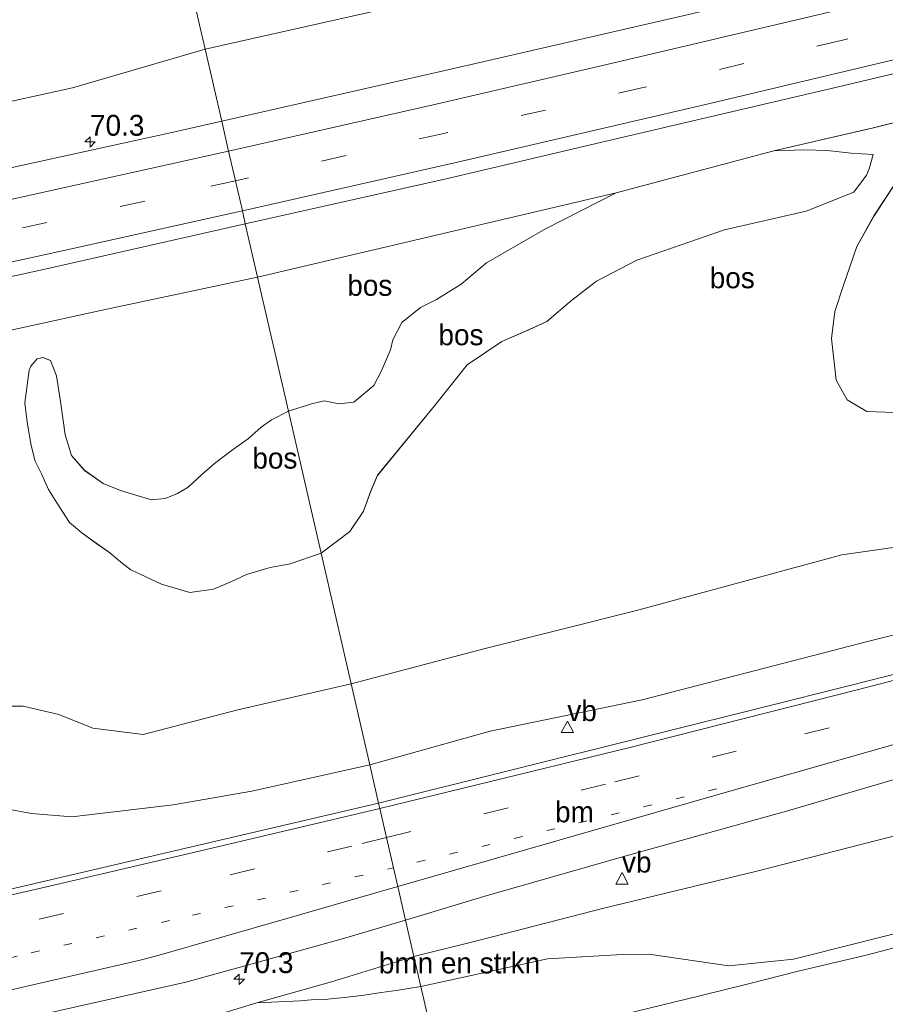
# Model space of a CAD drawing. Header units: millimetres. Extents: x 180000 to 190000, y 466229 to 468626.
# Tile 62 of 202: x 182484 to 182588, y 468062 to 468180. Entities that reach past the tile are written whole.
import ezdxf
from ezdxf.enums import TextEntityAlignment as Align

# ---------------------------------------------------------------- set-up
doc = ezdxf.new("R2010")
doc.units = ezdxf.units.MM
doc.linetypes.add('13strp', pattern=[4, 1, -3])
doc.linetypes.add('39strp', pattern=[12, 3, -9])
for name, color, linetype, lineweight in [('af-bs-rasterhekwerk', 8, 'hekwerk', 18), ('as-bs-kilometr', 13, 'Continuous', 18), ('bp-b5-bomenstruiken', 93, 'Continuous', 18), ('bp-b5-bos', 93, 'Continuous', 18), ('bp-b5-grasland', 93, 'Continuous', 18), ('gw-bs-kruinlijn', 93, 'Continuous', 18), ('gw-bs-teenlijn', 93, 'Continuous', 18), ('mk-bs-13streep 0.45', 8, '13strp', 18), ('mk-bs-39streep 0.15', 8, '39strp', 18), ('mk-bs-streep 0.15', 8, 'Continuous', 18), ('og-bs-hulpgeometrie', 53, 'Continuous', 18), ('vh-b5-verh_soort', 8, 'Continuous', 18), ('wm-bs-verkeersbord', 8, 'Continuous', 18)]:
    doc.layers.add(name, color=color, linetype=linetype, lineweight=lineweight)
doc.styles.add('rtw_iso', font='iso-rtw.shx')
doc.linetypes.add('hekwerk', pattern='A,7,-1.5,[1,RTW.shx,S=0.75,R=0,X=0,Y=0],-1.5', length=10)

# ---------------------------------------------------------------- blocks, each defined once
blk = doc.blocks.new('verkeersbord')
for p, q in [((0, 0.75), (-0.75, -0.625)), ((0.75, -0.625), (0, 0.75)), ((-0.75, -0.625), (0.75, -0.625))]:
    blk.add_line(p, q)
blk = doc.blocks.new('dtbattr')
at = {"style": 'rtw_iso'}
blk.add_attdef('TAG', (0.59, 0.87), '', height=2.5, dxfattribs=at)
blk = doc.blocks.new('d33az_ACAD_1_FMEBLOCK43')
at = {"layer": 'bp-b5-bos'}
for points in [[(33.22, 12.83, 38.25), (33.87, 9.3, 38.3), (33.44, 3.81, 38.33), (34.38, 0.87, 38.31), (35.78, -1.3, 38.22), (36.46, -3.21, 38.18), (36.22, -5.23, 38.24), (33.79, -8.95, 38.23), (31.38, -11.99, 38.21), (29.69, -15.07, 38.26), (27.68, -17.15, 38.32), (25.38, -17.6, 38.21), (21.76, -17.28, 38.07), (18.22, -17.36, 37.94), (15.15, -17.69, 37.84), (12.27, -17.06, 37.74), (9.89, -15.76, 37.63), (7.39, -14.38, 37.54), (5.57, -12.21, 37.46), (4.67, -9.49, 37.53), (4.21, -7.41, 37.59), (3.02, -5.54, 37.66), (1.34, -4.09, 37.69), (-3.6, -2.33, 37.65), (-8.16, -3.32, 37.47), (-11.22, -4.41, 37.25), (-17.91, -7.43, 36.83), (-20.65, -9.85, 36.48), (-23.77, -11.8, 36.26), (-28.97, -15.1, 36.37), (-32.24, -14.99, 36.4), (-34.58, -13.6, 36.47), (-35.91, -11.24, 36.57), (-36.46, -6.25, 36.76), (-36.08, -3.02, 36.88), (-35.07, 0.02, 36.97), (-33.45, 4.77, 37.14), (-31.38, 8.47, 37.24), (-28.85, 12.33, 37.97), (-27.04, 14.54, 38.37), (-23.52, 16.13, 38.27), (-21.79, 16.43, 38.2), (-19.36, 16.42, 38.23), (-16.51, 15.54, 38.27), (-14.36, 14.52, 38.3), (-11.88, 13.21, 38.38), (-11.42, 11.76, 38.44), (-10.03, 10.87, 38.57), (-7.41, 10.56, 38.55), (-4.11, 11.32, 38.48), (0.08, 12.24, 38.3), (2.54, 12.85, 38.2), (5.32, 13.33, 38.24), (8.46, 13.84, 38.32), (12.24, 14.98, 38.36), (15.44, 15.87, 38.4), (24.28, 16.92, 38.43), (29.8, 17.69, 38.32), (31.69, 17.01, 38.32), (32.67, 15.22, 38.28)], [(-15.66, 1.25, 40.23), (-14.2, 1.24, 40.34), (-11.88, 1.78, 40.46), (-9.71, 2.55, 40.56), (-8.07, 3.22, 40.82), (-5.61, 4.2, 41.08), (-3.03, 4.72, 41.28), (0.18, 4.4, 41.73), (1.52, 4.16, 41.8), (3.03, 3.85, 41.85), (4.56, 3.65, 41.76), (6.35, 4.18, 41.71), (8.87, 4.92, 41.68), (11.23, 4.84, 41.65), (12.81, 3.94, 41.65), (14.21, 2.83, 41.63), (15.76, 2.34, 41.57), (17.66, 1.87, 41.39), (18.8, 1.33, 41.13), (19.61, 0.76, 40.84), (20.1, 0.36, 40.55), (20.81, -0.08, 40.22), (21.64, -0.59, 39.94), (22.57, -1.75, 39.72), (23.45, -3.23, 39.54), (23.59, -4.72, 39.48), (23.05, -6.32, 39.53), (22.29, -7.04, 39.68), (21.34, -7.5, 39.84), (20.14, -8.19, 39.97), (19.42, -9, 40.03), (19.51, -10.22, 40.03), (20.28, -11.17, 39.96), (21.81, -11.91, 39.87), (23.38, -12.3, 39.78), (25.16, -12.26, 39.76), (27.02, -11.63, 39.77), (27.99, -10.41, 39.7), (28.2, -8.99, 39.6), (27.83, -7.07, 39.59), (27.08, -5.1, 39.59), (26.14, -2.49, 39.69), (25.72, -0.57, 39.86), (25.34, 1.32, 40.14), (24.76, 2.4, 40.43), (23.96, 3.62, 40.76), (22.79, 4.43, 41.31), (20.14, 5.6, 41.5), (17.21, 6.88, 41.53), (14.42, 7.44, 41.58), (11.36, 7.78, 41.65), (8.45, 7.93, 41.66), (5.73, 7.86, 41.55), (3.02, 7.42, 41.32), (-0.38, 7.18, 41.05), (-4.48, 6.59, 40.82), (-6.42, 6.25, 40.7), (-8.24, 5.77, 40.59), (-10.59, 5.09, 40.46), (-13, 4.29, 40.34), (-15.35, 4.31, 40.27), (-16.67, 4.8, 40.32), (-17.85, 6.02, 40.41), (-18.93, 7.08, 40.43), (-20.26, 8.39, 40.48), (-22.97, 10.13, 40.48), (-23.58, 9.79, 40.47), (-23.86, 9.22, 40.47), (-22.63, 7.65, 40.6), (-22.46, 7.4, 40.59), (-20.72, 5.19, 40.37), (-19.93, 4.05, 40.28), (-19.06, 3.06, 40.21), (-17.57, 2.09, 40.17)], [(-26.88, -1.85, 40.86), (-27.54, -1.78, 40.86), (-28.04, -2.16, 40.86), (-28.55, -3.99, 40.88), (-28.53, -4.16, 40.88), (-28.16, -4.9, 40.88), (-27.39, -5.18, 40.88), (-26.83, -5.13, 40.88), (-26.32, -4.93, 40.88), (-25.87, -4.62, 40.88), (-25.66, -4.22, 40.88), (-25.59, -3.71, 40.87), (-25.68, -3.03, 40.86), (-26.02, -2.42, 40.86), (-26.44, -2.02, 40.86)]]:
    blk.add_polyline3d(points, close=True, dxfattribs=at)
blk = doc.blocks.new('dtbattr-r')
at = {"style": 'rtw_iso'}
blk.add_attdef('TAG', text='', height=2.5, dxfattribs=at).set_placement((0, 0), align=Align.MIDDLE_CENTER)
blk = doc.blocks.new('d33az_ACAD_1_FMEBLOCK78')
at = {"layer": 'bp-b5-bos'}
blk.add_polyline3d([(136.96, 58.8, 37.92), (161.21, 64.1, 37.87), (179.84, 68.03, 37.94), (183.54, 51.98, 39.61), (181.49, 50.95, 39.77), (180.25, 50.06, 39.97), (178.74, 48.71, 40.01), (176.66, 47.24, 39.96), (174.66, 45.73, 39.94), (173.14, 44.35, 39.93), (171.53, 42.89, 39.96), (170.23, 42.12, 40.01), (168.75, 41.51, 40.06), (167.14, 41.38, 40.12), (165.26, 41.92, 40.11), (163.43, 42.47, 40.12), (161.34, 43.33, 40.11), (159.09, 44.9, 39.95), (157.54, 46.69, 39.72), (156.77, 49.15, 39.41), (156.29, 52.87, 39.13), (155.74, 56.21, 38.92), (155.04, 58.07, 38.53), (154.13, 58.43, 38.4), (153.43, 58.26, 38.31), (153.14, 57.96, 38.22), (152.68, 57.37, 38.06), (152.48, 56.91, 37.95), (151.97, 53, 38.14), (152.22, 50.67, 38.17), (152.7, 47.89, 38.15), (153.2, 46.02, 38.1), (154, 44.39, 37.98), (154.79, 42.61, 37.82), (155.79, 41.02, 37.68), (157.29, 38.67, 37.45), (158.77, 37.43, 37.24), (160.6, 36.11, 37.08), (162.14, 35.01, 36.95), (163.66, 33.73, 36.76), (164.65, 32.97, 36.65), (168.33, 31.28, 36.47), (171.73, 30.28, 36.36), (174.54, 30.68, 36.16), (176.64, 31.55, 36.08), (178.52, 32.41, 36.04), (181.36, 33.26, 35.98), (183.75, 33.69, 36), (187.45, 34.97, 35.99), (191.05, 19.33, 35.75), (177.46, 16.19, 35.89), (166.13, 13.24, 35.99), (160.09, 14.02, 35.96), (156.03, 15.63, 36.01), (151.75, 16.63, 36.07), (149.75, 16.65, 36.14)], dxfattribs=at)
blk = doc.blocks.new('d33az_ACAD_1_FMEBLOCK144')
at = {"layer": 'bp-b5-bos'}
for points in [[(71.45, 32.55, 38.61), (69.95, 31.49, 38.32), (66.03, 31.58, 38.31), (61.33, 31.51, 38.23), (57.64, 30.63, 38.24), (54.64, 28.92, 38.25), (52.71, 26.53, 38.2), (52.65, 22.13, 38.27), (54.16, 19.46, 38.32), (55.29, 17.01, 38.29), (56.65, 15.57, 38.32), (58.54, 14.61, 38.33), (60.77, 13.99, 38.3), (63.4, 13.42, 38.33), (65.97, 13.36, 38.34), (68.62, 13.13, 38.33), (70.57, 12.29, 38.31), (71.47, 10.86, 38.29), (69.73, 6, 37.83), (68.93, 3.36, 37.86), (69.01, 0.63, 37.9), (69.41, -1.77, 37.95), (70.07, -4.66, 38.07), (70.95, -6.19, 38.19), (73.35, -7.96, 38.34), (77.08, -9.49, 38.57), (78.78, -10.19, 38.63), (80.55, -11.34, 38.65), (82.48, -11.96, 38.65), (80.08, -12.31, 38.62), (77.06, -11.42, 38.55), (75.62, -10.94, 38.44), (72.65, -10.65, 38.25), (69.75, -11.09, 38.1), (66.38, -11.78, 37.84), (64.21, -12.14, 37.73), (57.55, -13.79, 37.5), (42.91, -18.88, 37.69), (34.18, -21.5, 37.67), (22.15, -23.2, 37.2), (6.45, -26.06, 36.85), (-8.22, -29.04, 36.53), (-23.29, -31.2, 36.15), (-47.88, -37.87, 35.86), (-66.17, -42.47, 36.02), (-82.08, -46.64, 35.75), (-85.68, -31, 35.99), (-82.23, -28.39, 35.98), (-80.59, -25.96, 35.99), (-79.74, -23.55, 35.98), (-78.92, -21.67, 35.96), (-72.09, -13.34, 36.09), (-68.17, -8.42, 36.11), (-64.02, -5.65, 36.17), (-60.81, -4.24, 36.1), (-58.65, -3.25, 35.91), (-55.65, -0.67, 35.96), (-52.68, 1.59, 36.07), (-47.86, 4.11, 36.09), (-37.35, 7.73, 36.23), (-27.56, 9.97, 36.5), (-21.85, 12.24, 36.97), (-20.36, 14.28, 37.41), (-20.03, 15.06, 37.54), (-19.56, 16.76, 37.79), (-22.17, 16.93, 37.69), (-25.05, 17.24, 37.68), (-27.72, 17.34, 37.73), (-31.45, 17.23, 37.8), (-19.52, 19.97, 37.91), (3.02, 25.55, 38.01), (36.93, 34.11, 38.07), (69.48, 42.81, 38.16), (85.68, 46.64, 38.24), (83.98, 44.52, 38.51), (83.42, 43.84, 38.8), (82.65, 42.84, 38.9), (81.68, 41.66, 39), (80.91, 40.13, 38.88), (80.22, 38.62, 38.79), (78.94, 37.07, 38.64), (76.73, 35.76, 38.56), (74.39, 34.68, 38.47), (72.9, 33.65, 38.53)], [(36.22, 17.89, 38.43), (27.38, 16.84, 38.4), (24.18, 15.94, 38.36), (20.39, 14.81, 38.32), (17.26, 14.29, 38.24), (14.48, 13.81, 38.2), (12.02, 13.21, 38.3), (7.83, 12.29, 38.48), (4.52, 11.53, 38.55), (1.91, 11.84, 38.57), (0.51, 12.73, 38.44), (0.06, 14.18, 38.38), (-2.43, 15.49, 38.3), (-4.57, 16.5, 38.27), (-7.43, 17.38, 38.23), (-9.86, 17.4, 38.2), (-11.59, 17.1, 38.27), (-15.11, 15.51, 38.37), (-16.91, 13.3, 37.97), (-19.44, 9.44, 37.24), (-21.52, 5.74, 37.14), (-23.14, 0.99, 36.97), (-24.14, -2.05, 36.88), (-24.53, -5.28, 36.76), (-23.98, -10.27, 36.57), (-22.65, -12.63, 36.47), (-20.3, -14.02, 36.4), (-17.03, -14.14, 36.37), (-11.84, -10.83, 36.26), (-8.71, -8.88, 36.48), (-5.98, -6.46, 36.83), (0.71, -3.44, 37.25), (3.78, -2.35, 37.47), (8.34, -1.37, 37.65), (13.27, -3.12, 37.69), (14.95, -4.57, 37.66), (16.15, -6.44, 37.59), (16.61, -8.52, 37.53), (17.51, -11.24, 37.46), (19.33, -13.41, 37.54), (21.82, -14.79, 37.63), (24.2, -16.09, 37.74), (27.09, -16.72, 37.84), (30.16, -16.39, 37.94), (33.7, -16.32, 38.07), (37.31, -16.63, 38.21), (39.61, -16.18, 38.32), (41.62, -14.1, 38.26), (43.31, -11.02, 38.21), (45.73, -7.99, 38.23), (48.15, -4.27, 38.24), (48.4, -2.24, 38.18), (47.71, -0.33, 38.22), (46.32, 1.84, 38.31), (45.37, 4.77, 38.33), (45.81, 10.26, 38.3), (45.15, 13.79, 38.25), (44.61, 16.19, 38.28), (43.62, 17.97, 38.32), (41.74, 18.66, 38.32)]]:
    blk.add_polyline3d(points, close=True, dxfattribs=at)
blk = doc.blocks.new('dtbattr-l')
at = {"style": 'rtw_iso'}
blk.add_attdef('TAG', (0, 0), '', height=2.5, dxfattribs=at)
blk = doc.blocks.new('hecto')
for p, q in [((0, 0.625), (-0.625, 0)), ((0, -0.625), (0, 0.625)), ((-0.625, 0), (0.625, 0)), ((0.625, 0), (0, -0.625))]:
    blk.add_line(p, q)

msp = doc.modelspace()

# ---------------------------------------------------------------- linework, layer by layer
at = {"layer": 'af-bs-rasterhekwerk'}
msp.add_polyline3d([(182623.19, 468077.87, 41.91), (182609.74, 468074.39, 41.93), (182598.2, 468071.54, 42.01), (182590.7, 468069.7, 42.43), (182585.53, 468068.35, 42.24), (182577.52, 468066.45, 42.25), (182571.76, 468065, 41.55), (182565.74, 468063.53, 40.59), (182558.19, 468061.66, 39.69), (182543.44, 468057.99, 39.05), (182534.35, 468055.81, 38.73)], dxfattribs=at)
at = {"layer": 'bp-b5-bomenstruiken'}
msp.add_polyline3d([(182592.98, 468071.92, 42.26), (182578.42, 468068.25, 42.58), (182576.99, 468067.9, 42.43), (182569.24, 468067.11, 41.23), (182559.65, 468068.51, 40.04), (182556.46, 468068.48, 39.89), (182547.52, 468067.94, 39.86), (182532.32, 468064.65, 39.63), (182531.5, 468068.23, 38.9), (182539.52, 468070.24, 38.94), (182554.24, 468074.03, 38.97), (182572.59, 468078.46, 38.97), (182591.74, 468083.37, 38.86)], dxfattribs=at)
msp.add_polyline3d([(182517.92, 468062.91, 39.25), (182512.7, 468062.68, 38.92), (182521.62, 468065.2, 38.85), (182531.5, 468068.23, 38.9), (182532.32, 468064.65, 39.63), (182529.38, 468064.16, 39.51), (182527.57, 468063.91, 39.45), (182525.52, 468063.61, 39.4), (182523.55, 468063.37, 39.37), (182520.78, 468063.09, 39.33), (182519.19, 468063.04, 39.31)], close=True, dxfattribs=at)
at = {"layer": 'bp-b5-bos'}
for points in [[(182482.72, 468184.5, 36.07), (182489.81, 468186.21, 36.23), (182496.47, 468188.07, 36.57), (182503.47, 468190.04, 37.49), (182506.48, 468176.95, 37.79), (182490.59, 468172.3, 37.31), (182472.38, 468168.3, 37.35)], [(182556.99, 468188.33, 38.1), (182506.48, 468176.95, 37.79), (182503.47, 468190.04, 37.49)], [(182534.35, 468055.81, 38.73), (182532.32, 468064.65, 39.63), (182547.52, 468067.94, 39.86), (182556.46, 468068.48, 39.89), (182559.65, 468068.51, 40.04), (182569.24, 468067.11, 41.23), (182576.99, 468067.9, 42.43), (182578.42, 468068.25, 42.58), (182592.98, 468071.92, 42.26), (182602.54, 468074.67, 42.14), (182619.77, 468078.84, 42.05), (182630.12, 468082.16, 41.97), (182638.22, 468085.82, 41.25), (182645.9, 468090.75, 40.44), (182653.8, 468094.97, 39.39), (182660.43, 468097.69, 38.78), (182660.89, 468098.69, 38.78), (182660.91, 468099.22, 38.78), (182660.61, 468099.57, 38.78), (182659.85, 468099.96, 38.79), (182670.07, 468102.61, 38.73)], [(182482.68, 468098.22, 36.14), (182484.68, 468098.2, 36.07), (182488.96, 468097.21, 36.01), (182493.02, 468095.59, 35.96), (182499.07, 468094.81, 35.99), (182510.39, 468097.76, 35.89), (182523.98, 468100.91, 35.75), (182526.21, 468091.2, 38.42), (182512.1, 468088.02, 38.34), (182502.65, 468086.4, 38.32), (182490.53, 468084.94, 38.25), (182485.67, 468085.35, 38.32), (182483.09, 468085.83, 38.35)], [(182558.19, 468061.66, 39.69), (182565.74, 468063.53, 40.59), (182571.76, 468065, 41.55), (182577.52, 468066.45, 42.25), (182585.53, 468068.35, 42.24), (182590.7, 468069.7, 42.43), (182598.2, 468071.54, 42.01), (182609.74, 468074.39, 41.93), (182623.19, 468077.87, 41.91), (182637.09, 468081.78, 41.54), (182660.69, 468088.07, 38.21), (182689.29, 468095.71, 38.05)], [(182689.29, 468095.71, 38.05), (182660.69, 468088.07, 38.21), (182637.09, 468081.78, 41.54), (182623.19, 468077.87, 41.91), (182609.74, 468074.39, 41.93), (182598.2, 468071.54, 42.01), (182590.7, 468069.7, 42.43), (182585.53, 468068.35, 42.24), (182577.52, 468066.45, 42.25), (182571.76, 468065, 41.55), (182565.74, 468063.53, 40.59), (182558.19, 468061.66, 39.69)], [(182493.81, 468056.93, 38.91), (182512.7, 468062.68, 38.92), (182517.92, 468062.91, 39.25), (182519.19, 468063.04, 39.31), (182520.78, 468063.09, 39.33), (182523.55, 468063.37, 39.37), (182525.52, 468063.61, 39.4), (182527.57, 468063.91, 39.45), (182529.38, 468064.16, 39.51), (182532.32, 468064.65, 39.63), (182534.35, 468055.81, 38.73)]]:
    msp.add_polyline3d(points, dxfattribs=at)
for points in [[(182537.89, 468139.12, 36.11), (182533.96, 468134.2, 36.09), (182527.13, 468125.88, 35.96), (182526.32, 468124, 35.98), (182525.46, 468121.58, 35.99), (182523.83, 468119.15, 35.98), (182520.38, 468116.55, 35.99), (182516.47, 468133.55, 39.61), (182519.21, 468134.43, 38.94), (182520.74, 468134.78, 38.8), (182522.49, 468134.42, 38.65), (182524.29, 468134.63, 38.51), (182526.68, 468136.64, 38.32), (182527.58, 468138.3, 38.23), (182528.7, 468140.91, 38.45), (182528.96, 468142.09, 38.62), (182530.07, 468144.2, 38.56), (182532.3, 468145.98, 38.44), (182534.22, 468146.95, 38.12), (182537.17, 468148.77, 37.9), (182540.21, 468151.35, 37.66), (182547.25, 468155.4, 37.65), (182555.73, 468159.71, 37.76), (182574.61, 468164.77, 37.8), (182578.34, 468164.88, 37.73), (182581, 468164.79, 37.68), (182583.88, 468164.48, 37.69), (182586.5, 468164.31, 37.79), (182586.03, 468162.61, 37.54), (182585.7, 468161.82, 37.41), (182584.2, 468159.78, 36.97), (182578.5, 468157.51, 36.5), (182568.71, 468155.27, 36.23), (182558.2, 468151.66, 36.09), (182553.38, 468149.13, 36.07), (182550.41, 468146.87, 35.96), (182547.41, 468144.29, 35.91), (182545.24, 468143.31, 36.1), (182542.03, 468141.9, 36.17)], [(182526.68, 468136.64, 38.32), (182524.29, 468134.63, 38.51), (182522.49, 468134.42, 38.65), (182520.74, 468134.78, 38.8), (182519.21, 468134.43, 38.94), (182516.47, 468133.55, 39.61), (182512.78, 468149.6, 37.94), (182555.73, 468159.71, 37.76), (182547.25, 468155.4, 37.65), (182540.21, 468151.35, 37.66), (182537.17, 468148.77, 37.9), (182534.22, 468146.95, 38.12), (182532.3, 468145.98, 38.44), (182530.07, 468144.2, 38.56), (182528.96, 468142.09, 38.62), (182528.7, 468140.91, 38.45), (182527.58, 468138.3, 38.23)], [(182498.2, 468123.49, 40.11), (182500.07, 468122.95, 40.12), (182501.68, 468123.08, 40.06), (182503.17, 468123.69, 40.01), (182504.46, 468124.47, 39.96), (182506.07, 468125.92, 39.93), (182507.6, 468127.3, 39.94), (182509.59, 468128.82, 39.96), (182511.67, 468130.29, 40.01), (182513.19, 468131.63, 39.97), (182514.43, 468132.53, 39.77), (182516.47, 468133.55, 39.61), (182520.38, 468116.55, 35.99), (182516.68, 468115.26, 36), (182514.29, 468114.83, 35.98), (182511.45, 468113.98, 36.04), (182509.57, 468113.12, 36.08), (182507.47, 468112.25, 36.16), (182504.66, 468111.85, 36.36), (182501.26, 468112.85, 36.47), (182497.58, 468114.54, 36.65), (182496.59, 468115.3, 36.76), (182495.07, 468116.58, 36.95), (182493.54, 468117.68, 37.08), (182491.7, 468119, 37.24), (182490.22, 468120.24, 37.45), (182488.72, 468122.59, 37.68), (182487.72, 468124.18, 37.82), (182486.93, 468125.96, 37.98), (182486.13, 468127.59, 38.1), (182485.63, 468129.46, 38.15), (182485.15, 468132.24, 38.17), (182484.9, 468134.57, 38.14), (182485.42, 468138.48, 37.95), (182485.61, 468138.94, 38.06), (182486.07, 468139.53, 38.22), (182486.36, 468139.83, 38.31), (182487.07, 468140, 38.4), (182487.97, 468139.65, 38.53), (182488.68, 468137.79, 38.92), (182489.22, 468134.45, 39.13), (182489.7, 468130.73, 39.41), (182490.48, 468128.26, 39.72), (182492.03, 468126.48, 39.95), (182494.27, 468124.91, 40.11), (182496.36, 468124.04, 40.12)], [(182540.63, 468095.22, 38.34), (182526.21, 468091.2, 38.42), (182523.98, 468100.91, 35.75), (182539.89, 468105.07, 36.02), (182558.18, 468109.68, 35.86), (182582.77, 468116.35, 36.15), (182597.84, 468118.5, 36.53), (182612.5, 468121.48, 36.85), (182628.2, 468124.34, 37.2), (182640.24, 468126.04, 37.67), (182648.97, 468128.67, 37.69), (182663.6, 468133.76, 37.5), (182670.27, 468135.4, 37.73), (182672.43, 468135.76, 37.84), (182675.8, 468136.45, 38.1), (182678.71, 468136.89, 38.25), (182681.68, 468136.6, 38.44), (182683.11, 468136.12, 38.55), (182686.13, 468135.23, 38.62), (182672.87, 468130.57, 38.5), (182644.78, 468122.15, 38.64), (182616.27, 468113.53, 38.55), (182586.01, 468106.02, 38.5), (182558.85, 468098.99, 38.46)]]:
    msp.add_polyline3d(points, close=True, dxfattribs=at)
at = {"layer": 'bp-b5-grasland'}
for points in [[(182685.21, 468211.3, 38.37), (182659.33, 468204.48, 38.32), (182619.93, 468194.54, 38.25), (182590.41, 468187.41, 38.23), (182564.74, 468181.18, 38.13), (182535.92, 468174.53, 38.14), (182508.47, 468168.31, 38.03), (182506.48, 468176.95, 37.79), (182556.99, 468188.33, 38.1), (182593.13, 468196.74, 37.76), (182594.98, 468196.62, 37.67), (182598.69, 468197.27, 37.63), (182601.79, 468198.08, 37.59), (182607.19, 468199.85, 37.54), (182612.87, 468202.81, 37.5), (182615.13, 468204.34, 37.49), (182617.04, 468205.59, 37.47), (182619.9, 468206.53, 37.45), (182625.01, 468206.34, 37.45), (182627.09, 468206.11, 37.43), (182629.45, 468205.92, 37.44), (182632.93, 468206.6, 37.47), (182648.1, 468209.61, 37.45), (182681.36, 468218.57, 37.74)], [(182472.38, 468168.3, 37.35), (182490.59, 468172.3, 37.31), (182506.48, 468176.95, 37.79), (182508.47, 468168.31, 38.03), (182502.48, 468166.95, 38.05), (182475.87, 468161.13, 37.99)], [(182462.06, 468145.05, 38.22), (182487.14, 468150.53, 38.25), (182511.3, 468156.02, 38.29), (182512.78, 468149.6, 37.94), (182494.14, 468145.67, 37.87), (182469.89, 468140.37, 37.92)], [(182686.67, 468127.5, 38.93), (182656.76, 468119.5, 38.92), (182623.54, 468110.91, 38.83), (182594.33, 468103.38, 38.88), (182575.31, 468098.59, 38.84), (182527.27, 468086.6, 38.78), (182526.21, 468091.2, 38.42), (182540.63, 468095.22, 38.34), (182558.85, 468098.99, 38.46), (182586.01, 468106.02, 38.5), (182616.27, 468113.53, 38.55), (182644.78, 468122.15, 38.64), (182672.87, 468130.57, 38.5)], [(182670.07, 468102.61, 38.73), (182659.85, 468099.96, 38.79), (182643.23, 468096.22, 38.93), (182616.11, 468089.6, 38.88), (182591.74, 468083.37, 38.86), (182572.59, 468078.46, 38.97), (182554.24, 468074.03, 38.97), (182539.52, 468070.24, 38.94), (182531.5, 468068.23, 38.9), (182530.49, 468072.58, 39.06), (182540.29, 468075.54, 39.08), (182557.22, 468080.38, 39.11), (182576.4, 468085.73, 39.09), (182595.56, 468091.33, 39.11), (182628.42, 468100.19, 39.12), (182655.45, 468107.32, 39.15), (182679.89, 468113.85, 39.18)], [(182390, 468062.14, 38.42), (182410.6, 468066.92, 38.41), (182438.63, 468073.98, 38.19), (182450.08, 468075.48, 38.1), (182460.22, 468079.03, 38.13), (182462.73, 468080.83, 38.07), (182466.39, 468084.35, 38.01), (182468.33, 468085.41, 37.99), (182470.68, 468086.27, 38.02), (182472.48, 468086.68, 38.04), (182475.62, 468086.89, 38.13), (182480.2, 468086.38, 38.27), (182483.09, 468085.83, 38.35), (182485.67, 468085.35, 38.32), (182490.53, 468084.94, 38.25), (182502.65, 468086.4, 38.32), (182512.1, 468088.02, 38.34), (182526.21, 468091.2, 38.42), (182527.27, 468086.6, 38.78), (182510.83, 468082.75, 38.76), (182478.71, 468075.27, 38.74), (182444.45, 468067.43, 38.67), (182426.28, 468063.35, 38.65), (182411.64, 468060.06, 38.63)], [(182486.94, 468061.28, 39.04), (182504.19, 468065.15, 39.05), (182511.39, 468067.16, 39.1), (182523.08, 468070.37, 39.05), (182530.49, 468072.58, 39.06), (182531.5, 468068.23, 38.9), (182521.62, 468065.2, 38.85), (182512.7, 468062.68, 38.92), (182493.81, 468056.93, 38.91)]]:
    msp.add_polyline3d(points, dxfattribs=at)
msp.add_polyline3d([(182555.73, 468159.71, 37.76), (182512.78, 468149.6, 37.94), (182511.3, 468156.02, 38.29), (182535.38, 468161.41, 38.29), (182555.35, 468166.11, 38.35), (182582.69, 468172.5, 38.37), (182605.42, 468177.9, 38.44), (182632.87, 468184.65, 38.52), (182656.37, 468190.66, 38.57), (182678.43, 468196.36, 38.59), (182700.92, 468202.26, 38.57), (182720.31, 468207.34, 38.55), (182736.12, 468211.58, 38.55), (182737.17, 468207.33, 38.22), (182725.57, 468203.7, 38.26), (182714.44, 468200.15, 38.27), (182691.73, 468194.18, 38.24), (182675.53, 468190.35, 38.16), (182642.99, 468181.66, 38.07), (182609.08, 468173.09, 38.01), (182586.53, 468167.52, 37.91), (182574.61, 468164.77, 37.8)], close=True, dxfattribs=at)
at = {"layer": 'gw-bs-kruinlijn'}
for points in [[(182586.5, 468164.31, 37.79), (182583.88, 468164.48, 37.69), (182581, 468164.79, 37.68), (182578.34, 468164.88, 37.73), (182574.61, 468164.77, 37.8), (182555.73, 468159.71, 37.76), (182547.25, 468155.4, 37.65), (182540.21, 468151.35, 37.66), (182537.17, 468148.77, 37.9), (182534.22, 468146.95, 38.12), (182532.3, 468145.98, 38.44), (182530.07, 468144.2, 38.56), (182528.96, 468142.09, 38.62), (182528.7, 468140.91, 38.45), (182527.58, 468138.3, 38.23), (182526.68, 468136.64, 38.32), (182524.29, 468134.63, 38.51), (182522.49, 468134.42, 38.65), (182520.74, 468134.78, 38.8), (182519.21, 468134.43, 38.94), (182516.47, 468133.55, 39.61)], [(182485.42, 468138.48, 37.95), (182485.61, 468138.94, 38.06), (182486.07, 468139.53, 38.22), (182486.36, 468139.83, 38.31), (182487.07, 468140, 38.4), (182487.97, 468139.65, 38.53), (182488.68, 468137.79, 38.92), (182489.22, 468134.45, 39.13), (182489.7, 468130.73, 39.41), (182490.48, 468128.26, 39.72), (182492.03, 468126.48, 39.95), (182494.27, 468124.91, 40.11), (182496.36, 468124.04, 40.12), (182498.2, 468123.49, 40.11), (182500.07, 468122.95, 40.12), (182501.68, 468123.08, 40.06), (182503.17, 468123.69, 40.01), (182504.46, 468124.47, 39.96), (182506.07, 468125.92, 39.93), (182507.6, 468127.3, 39.94), (182509.59, 468128.82, 39.96), (182511.67, 468130.29, 40.01), (182513.19, 468131.63, 39.97), (182514.43, 468132.53, 39.77), (182516.47, 468133.55, 39.61)], [(182686.13, 468135.23, 38.62), (182672.87, 468130.57, 38.5), (182644.78, 468122.15, 38.64), (182616.27, 468113.53, 38.55), (182586.01, 468106.02, 38.5), (182558.85, 468098.99, 38.46), (182540.63, 468095.22, 38.34), (182526.21, 468091.2, 38.42)], [(182532.32, 468064.65, 39.63), (182547.52, 468067.94, 39.86), (182556.46, 468068.48, 39.89), (182559.65, 468068.51, 40.04), (182569.24, 468067.11, 41.23), (182576.99, 468067.9, 42.43), (182578.42, 468068.25, 42.58), (182592.98, 468071.92, 42.26), (182602.54, 468074.67, 42.14), (182619.77, 468078.84, 42.05), (182630.12, 468082.16, 41.97), (182638.22, 468085.82, 41.25), (182645.9, 468090.75, 40.44), (182653.8, 468094.97, 39.39), (182660.43, 468097.69, 38.78)], [(182483.09, 468085.83, 38.35), (182485.67, 468085.35, 38.32), (182490.53, 468084.94, 38.25), (182502.65, 468086.4, 38.32), (182512.1, 468088.02, 38.34), (182526.21, 468091.2, 38.42)], [(182512.7, 468062.68, 38.92), (182517.92, 468062.91, 39.25), (182519.19, 468063.04, 39.31), (182520.78, 468063.09, 39.33), (182523.55, 468063.37, 39.37), (182525.52, 468063.61, 39.4), (182527.57, 468063.91, 39.45), (182529.38, 468064.16, 39.51), (182532.32, 468064.65, 39.63)]]:
    msp.add_polyline3d(points, dxfattribs=at)
at = {"layer": 'gw-bs-teenlijn'}
for points in [[(182586.5, 468164.31, 37.79), (182586.03, 468162.61, 37.54), (182585.7, 468161.82, 37.41), (182584.2, 468159.78, 36.97), (182578.5, 468157.51, 36.5), (182568.71, 468155.27, 36.23), (182558.2, 468151.66, 36.09), (182553.38, 468149.13, 36.07), (182550.41, 468146.87, 35.96), (182547.41, 468144.29, 35.91), (182545.24, 468143.31, 36.1), (182542.03, 468141.9, 36.17), (182537.89, 468139.12, 36.11), (182533.96, 468134.2, 36.09), (182527.13, 468125.88, 35.96), (182526.32, 468124, 35.98), (182525.46, 468121.58, 35.99), (182523.83, 468119.15, 35.98), (182520.38, 468116.55, 35.99)], [(182589.14, 468160.85, 37.97), (182586.61, 468156.98, 37.24), (182584.54, 468153.28, 37.14), (182582.92, 468148.53, 36.97), (182581.91, 468145.49, 36.88), (182581.53, 468142.26, 36.76), (182582.08, 468137.28, 36.57), (182583.41, 468134.91, 36.47), (182585.75, 468133.52, 36.4), (182589.02, 468133.41, 36.37)], [(182520.38, 468116.55, 35.99), (182516.68, 468115.26, 36), (182514.29, 468114.83, 35.98), (182511.45, 468113.98, 36.04), (182509.57, 468113.12, 36.08), (182507.47, 468112.25, 36.16), (182504.66, 468111.85, 36.36), (182501.26, 468112.85, 36.47), (182497.58, 468114.54, 36.65), (182496.59, 468115.3, 36.76), (182495.07, 468116.58, 36.95), (182493.54, 468117.68, 37.08), (182491.7, 468119, 37.24), (182490.22, 468120.24, 37.45), (182488.72, 468122.59, 37.68), (182487.72, 468124.18, 37.82), (182486.93, 468125.96, 37.98), (182486.13, 468127.59, 38.1), (182485.63, 468129.46, 38.15), (182485.15, 468132.24, 38.17), (182484.9, 468134.57, 38.14), (182485.42, 468138.48, 37.95)], [(182523.98, 468100.91, 35.75), (182539.89, 468105.07, 36.02), (182558.18, 468109.68, 35.86), (182582.77, 468116.35, 36.15), (182597.84, 468118.5, 36.53), (182612.5, 468121.48, 36.85), (182628.2, 468124.34, 37.2), (182640.24, 468126.04, 37.67), (182648.97, 468128.67, 37.69), (182663.6, 468133.76, 37.5), (182670.27, 468135.4, 37.73), (182672.43, 468135.76, 37.84), (182675.8, 468136.45, 38.1), (182678.71, 468136.89, 38.25), (182681.68, 468136.6, 38.44), (182683.11, 468136.12, 38.55), (182686.13, 468135.23, 38.62)], [(182346.66, 468060.87, 37.14), (182349.69, 468064.13, 36.9), (182356.01, 468074, 35.84), (182370.52, 468081.3, 35.55), (182385.99, 468085.02, 35.5), (182400.3, 468087.13, 35.68), (182423.8, 468086.62, 36.75), (182425.87, 468086.56, 36.82), (182428.84, 468085.97, 36.88), (182431.68, 468084.99, 36.79), (182435.89, 468083.33, 36.57), (182443.38, 468083.92, 36.36), (182455.7, 468088.79, 36.23), (182468.13, 468092.62, 36.3), (182476.39, 468096.91, 36.2), (182479.12, 468097.69, 36.17), (182482.68, 468098.22, 36.14), (182484.68, 468098.2, 36.07), (182488.96, 468097.21, 36.01), (182493.02, 468095.59, 35.96), (182499.07, 468094.81, 35.99), (182510.39, 468097.76, 35.89), (182523.98, 468100.91, 35.75)], [(182660.43, 468097.69, 38.78), (182660.89, 468098.69, 38.78), (182660.91, 468099.22, 38.78), (182660.61, 468099.57, 38.78), (182659.85, 468099.96, 38.79), (182643.23, 468096.22, 38.93), (182616.11, 468089.6, 38.88), (182591.74, 468083.37, 38.86), (182572.59, 468078.46, 38.97), (182554.24, 468074.03, 38.97), (182539.52, 468070.24, 38.94), (182531.5, 468068.23, 38.9)], [(182531.5, 468068.23, 38.9), (182521.62, 468065.2, 38.85), (182512.7, 468062.68, 38.92)]]:
    msp.add_polyline3d(points, dxfattribs=at)
at = {"layer": 'mk-bs-13streep 0.45'}
for points in [[(182567.75, 468088.33, 39.06), (182548.38, 468083.54, 39.07), (182529.05, 468078.84, 39.01)], [(182256.28, 468017.69, 38.5), (182275.89, 468021.94, 38.57), (182308.43, 468029.05, 38.68), (182346.52, 468037.36, 38.72), (182377.36, 468044.2, 38.77), (182401.55, 468049.61, 38.84), (182432.5, 468056.55, 38.89), (182459.59, 468062.66, 38.91), (182485.66, 468068.66, 38.93), (182504.97, 468073.16, 38.95), (182529.05, 468078.84, 39.01)]]:
    msp.add_polyline3d(points, dxfattribs=at)
at = {"layer": 'mk-bs-39streep 0.15'}
for points in [[(182734.85, 468216.71, 38.57), (182713.92, 468211.09, 38.63), (182678.85, 468201.91, 38.59), (182655.38, 468195.85, 38.54), (182618.47, 468186.58, 38.48), (182582.7, 468177.97, 38.38), (182558.95, 468172.33, 38.38), (182535.07, 468166.84, 38.3), (182510.11, 468161.17, 38.24)], [(182510.11, 468161.17, 38.24), (182499.25, 468158.73, 38.24), (182475.33, 468153.47, 38.19), (182451.45, 468148.25, 38.14), (182415.45, 468140.61, 38.03), (182379.51, 468133.11, 37.95), (182343.55, 468125.59, 37.9), (182307.65, 468118.14, 37.8), (182271.64, 468110.68, 37.72), (182235.75, 468103.21, 37.59), (182199.72, 468095.78, 37.51), (182163.79, 468088.34, 37.36), (182139.62, 468083.38, 37.28)], [(182528.22, 468082.48, 38.94), (182555.58, 468089.15, 38.99), (182578.32, 468094.89, 39.01), (182612.44, 468103.61, 39.03), (182646.5, 468112.48, 39.05), (182669.24, 468118.39, 39.06), (182691.89, 468124.44, 39.08), (182714.58, 468130.86, 39.09), (182725.88, 468134.1, 39.07), (182753.33, 468142, 39.04)], [(182528.22, 468082.48, 38.94), (182524.07, 468081.46, 38.95), (182501.22, 468076.08, 38.93), (182478.3, 468070.76, 38.85), (182443.93, 468062.91, 38.83), (182409.64, 468055.21, 38.77), (182386.69, 468050.08, 38.74), (182352.3, 468042.41, 38.7), (182329.18, 468037.34, 38.65), (182305.93, 468032.3, 38.62), (182271.07, 468024.7, 38.53), (182259.47, 468022.18, 38.49), (182236.29, 468017.09, 38.42), (182213.07, 468012.02, 38.39), (182178.25, 468004.48, 38.3), (182157.13, 467999.93, 38.23)]]:
    msp.add_polyline3d(points, dxfattribs=at)
at = {"layer": 'mk-bs-streep 0.15'}
for points in [[(182509.3, 468164.71, 38.17), (182533.82, 468170.28, 38.16), (182555.81, 468175.36, 38.2), (182580.57, 468181.19, 38.29), (182606.48, 468187.43, 38.35), (182626.95, 468192.44, 38.39), (182652.27, 468198.83, 38.4), (182679.77, 468205.91, 38.5), (182703.79, 468212.25, 38.49), (182719.26, 468216.34, 38.56), (182733.96, 468220.31, 38.55)], [(182735.73, 468213.16, 38.57), (182696.82, 468202.79, 38.66), (182680.96, 468198.67, 38.65), (182656.05, 468192.2, 38.61), (182631.07, 468185.89, 38.53), (182599.36, 468178.12, 38.5), (182566.94, 468170.42, 38.45), (182536.72, 468163.41, 38.35), (182510.95, 468157.55, 38.31)], [(182417.35, 468144.73, 37.95), (182434.03, 468148.26, 38), (182459.31, 468153.69, 38.03), (182482.65, 468158.82, 38.11), (182509.3, 468164.71, 38.17)], [(182140.38, 468079.76, 37.32), (182168.88, 468085.62, 37.42), (182189.51, 468089.88, 37.48), (182219, 468095.99, 37.59), (182251.86, 468102.87, 37.68), (182280.97, 468108.84, 37.75), (182310.75, 468115.06, 37.86), (182340.39, 468121.19, 37.91), (182368.5, 468127.03, 38.01), (182400.46, 468133.71, 38.06), (182430.08, 468139.95, 38.12), (182460.61, 468146.48, 38.23), (182488.85, 468152.66, 38.28), (182510.95, 468157.55, 38.31)], [(182752.47, 468145.47, 39), (182713.11, 468134.08, 39.03), (182688.51, 468127.16, 39), (182681.14, 468125.17, 39.01), (182647.33, 468116.37, 38.95), (182613.16, 468107.56, 38.93), (182584.75, 468100.2, 38.88), (182557.35, 468093.27, 38.91), (182527.42, 468085.96, 38.82)], [(182754.21, 468138.44, 38.98), (182743.39, 468135.31, 39.16), (182718.5, 468128.14, 39.16), (182698.35, 468122.46, 39.13), (182685.98, 468119.06, 39.12), (182675.86, 468116.34, 39.13), (182652.94, 468110.36, 39.18), (182631.1, 468104.74, 39.12), (182609.13, 468099.09, 39.11), (182598.19, 468096.28, 39.08), (182590.25, 468093.97, 39.14), (182568.24, 468087.71, 39.11), (182548.88, 468082.16, 39.08), (182529.57, 468076.6, 39.07)], [(182156.39, 468003.46, 38.06), (182167.86, 468005.93, 38.19), (182186.26, 468009.89, 38.21), (182214.75, 468016.07, 38.32), (182250.49, 468023.93, 38.39), (182273.42, 468028.88, 38.44), (182326.63, 468040.5, 38.5), (182351.04, 468045.83, 38.57), (182392.91, 468055.17, 38.68), (182415.88, 468060.27, 38.68), (182444.57, 468066.71, 38.72), (182488.01, 468076.7, 38.8), (182505.76, 468080.83, 38.8), (182527.42, 468085.96, 38.82)], [(182529.57, 468076.6, 39.07), (182516.27, 468072.79, 39.05), (182500.69, 468068.32, 39.04), (182498.7, 468067.8, 39.03), (182471.24, 468061.46, 38.99), (182441.9, 468054.81, 38.95), (182414.2, 468048.6, 38.92), (182385.53, 468042.12, 38.85), (182353.76, 468035.1, 38.77), (182322.48, 468028.25, 38.76), (182298.47, 468023.06, 38.66), (182280.81, 468019.13, 38.62), (182267.26, 468015.96, 38.61), (182257.79, 468013.69, 38.56), (182246.72, 468010.85, 38.53), (182234.24, 468007.35, 38.48), (182223.66, 468004.02, 38.43), (182206.39, 467998, 38.3), (182191.11, 467992.32, 38.07), (182179.34, 467987.66, 37.97), (182168.16, 467982.67, 37.9), (182161.45, 467979.37, 37.87)]]:
    msp.add_polyline3d(points, dxfattribs=at)
at = {"layer": 'og-bs-hulpgeometrie'}
msp.add_polyline3d([(182534.35, 468055.81, 38.73), (182532.32, 468064.65, 39.63), (182531.5, 468068.23, 38.9), (182530.49, 468072.58, 39.06), (182529.57, 468076.6, 39.07), (182529.05, 468078.84, 39.01), (182528.22, 468082.48, 38.94), (182527.42, 468085.96, 38.82), (182527.27, 468086.6, 38.78), (182526.21, 468091.2, 38.42), (182523.98, 468100.91, 35.75), (182520.38, 468116.55, 35.99), (182516.47, 468133.55, 39.61), (182512.78, 468149.6, 37.94), (182511.3, 468156.02, 38.29), (182510.95, 468157.55, 38.31), (182510.11, 468161.17, 38.24), (182509.3, 468164.71, 38.17), (182508.47, 468168.31, 38.03), (182506.48, 468176.95, 37.79), (182503.47, 468190.04, 37.49), (182495.56, 468224.41, 36.79), (182491.01, 468244.2, 36.66)], dxfattribs=at)
at = {"layer": 'vh-b5-verh_soort'}
for points in [[(182678.43, 468196.36, 38.59), (182656.37, 468190.66, 38.57), (182632.87, 468184.65, 38.52), (182605.42, 468177.9, 38.44), (182582.69, 468172.5, 38.37), (182555.35, 468166.11, 38.35), (182535.38, 468161.41, 38.29), (182511.3, 468156.02, 38.29), (182510.95, 468157.55, 38.31), (182510.11, 468161.17, 38.24), (182509.3, 468164.71, 38.17), (182508.47, 468168.31, 38.03), (182535.92, 468174.53, 38.14), (182564.74, 468181.18, 38.13), (182590.41, 468187.41, 38.23), (182619.93, 468194.54, 38.25), (182659.33, 468204.48, 38.32), (182685.21, 468211.3, 38.37)], [(182475.87, 468161.13, 37.99), (182502.48, 468166.95, 38.05), (182508.47, 468168.31, 38.03), (182509.3, 468164.71, 38.17), (182510.11, 468161.17, 38.24), (182510.95, 468157.55, 38.31), (182511.3, 468156.02, 38.29), (182487.14, 468150.53, 38.25), (182462.06, 468145.05, 38.22)], [(182679.89, 468113.85, 39.18), (182655.45, 468107.32, 39.15), (182628.42, 468100.19, 39.12), (182595.56, 468091.33, 39.11), (182576.4, 468085.73, 39.09), (182557.22, 468080.38, 39.11), (182540.29, 468075.54, 39.08), (182530.49, 468072.58, 39.06), (182529.57, 468076.6, 39.07), (182529.05, 468078.84, 39.01), (182528.22, 468082.48, 38.94), (182527.42, 468085.96, 38.82), (182527.27, 468086.6, 38.78), (182575.31, 468098.59, 38.84), (182594.33, 468103.38, 38.88), (182623.54, 468110.91, 38.83), (182656.76, 468119.5, 38.92), (182686.67, 468127.5, 38.93)], [(182411.64, 468060.06, 38.63), (182426.28, 468063.35, 38.65), (182444.45, 468067.43, 38.67), (182478.71, 468075.27, 38.74), (182510.83, 468082.75, 38.76), (182527.27, 468086.6, 38.78), (182527.42, 468085.96, 38.82), (182528.22, 468082.48, 38.94), (182529.05, 468078.84, 39.01), (182529.57, 468076.6, 39.07), (182530.49, 468072.58, 39.06), (182523.08, 468070.37, 39.05), (182511.39, 468067.16, 39.1), (182504.19, 468065.15, 39.05), (182486.94, 468061.28, 39.04)]]:
    msp.add_polyline3d(points, dxfattribs=at)

# ---------------------------------------------------------------- block references
at = {"layer": 'as-bs-kilometr'}
ref = msp.add_blockref('dtbattr', (182492.7, 468165.81, 37.6), dxfattribs=at)
ref.add_attrib('TAG', '70.3', dxfattribs={"layer": '0', "height": 2.5, "style": 'rtw_iso'}).set_placement((182492.7, 468165.81, 37.6), align=Align.BOTTOM_LEFT)
for p in [(182492.7, 468165.81, 37.6), (182510.56, 468065.49, 38.73)]:
    msp.add_blockref('hecto', p, dxfattribs=at)
ref = msp.add_blockref('dtbattr', (182510.56, 468065.49, 38.73), dxfattribs=at)
ref.add_attrib('TAG', '70.3', dxfattribs={"layer": '0', "height": 2.5, "style": 'rtw_iso'}).set_placement((182510.56, 468065.49, 38.73), align=Align.BOTTOM_LEFT)
at = {"layer": 'bp-b5-bomenstruiken'}
ref = msp.add_blockref('dtbattr-r', (182527.3, 468065.45, 39.27), dxfattribs=at)
ref.add_attrib('TAG', 'bmn en strkn', dxfattribs={"layer": '0', "height": 2.5, "style": 'rtw_iso'}).set_placement((182527.3, 468065.45, 39.27), align=Align.BOTTOM_LEFT)
at = {"layer": 'bp-b5-bos'}
for name, p in [('d33az_ACAD_1_FMEBLOCK144', (182606.06, 468147.54)), ('d33az_ACAD_1_FMEBLOCK43', (182617.99, 468148.51)), ('d33az_ACAD_1_FMEBLOCK78', (182332.93, 468081.57))]:
    msp.add_blockref(name, p, dxfattribs=at)
ref = msp.add_blockref('dtbattr-r', (182566.94, 468147.54, 37.67), dxfattribs=at)
ref.add_attrib('TAG', 'bos', dxfattribs={"layer": '0', "height": 2.5, "style": 'rtw_iso'}).set_placement((182566.94, 468147.54, 37.67), align=Align.BOTTOM_LEFT)
ref = msp.add_blockref('dtbattr-r', (182523.52, 468146.63, 38.36), dxfattribs=at)
ref.add_attrib('TAG', 'bos', dxfattribs={"layer": '0', "height": 2.5, "style": 'rtw_iso'}).set_placement((182523.52, 468146.63, 38.36), align=Align.BOTTOM_LEFT)
ref = msp.add_blockref('dtbattr-r', (182534.44, 468140.71, 37.33), dxfattribs=at)
ref.add_attrib('TAG', 'bos', dxfattribs={"layer": '0', "height": 2.5, "style": 'rtw_iso'}).set_placement((182534.44, 468140.71, 37.33), align=Align.BOTTOM_LEFT)
ref = msp.add_blockref('dtbattr-r', (182512.15, 468125.93, 38.34), dxfattribs=at)
ref.add_attrib('TAG', 'bos', dxfattribs={"layer": '0', "height": 2.5, "style": 'rtw_iso'}).set_placement((182512.15, 468125.93, 38.34), align=Align.BOTTOM_LEFT)
at = {"layer": 'mk-bs-13streep 0.45'}
ref = msp.add_blockref('dtbattr-l', (182548.41, 468083.55, 39.07), dxfattribs=at)
ref.add_attrib('TAG', 'bm', dxfattribs={"layer": '0', "height": 2.5, "style": 'rtw_iso'}).set_placement((182548.41, 468083.55, 39.07), align=Align.BOTTOM_LEFT)
at = {"layer": 'wm-bs-verkeersbord'}
ref = msp.add_blockref('dtbattr', (182549.88, 468095.67, 38.81), dxfattribs=at)
ref.add_attrib('TAG', 'vb', dxfattribs={"layer": '0', "height": 2.5, "style": 'rtw_iso'}).set_placement((182549.88, 468095.67, 38.81), align=Align.BOTTOM_LEFT)
for p in [(182549.88, 468095.67, 38.81), (182556.43, 468077.53, 39.09)]:
    msp.add_blockref('verkeersbord', p, dxfattribs=at)
ref = msp.add_blockref('dtbattr', (182556.43, 468077.53, 39.09), dxfattribs=at)
ref.add_attrib('TAG', 'vb', dxfattribs={"layer": '0', "height": 2.5, "style": 'rtw_iso'}).set_placement((182556.43, 468077.53, 39.09), align=Align.BOTTOM_LEFT)

doc.saveas('drawing.dxf')
